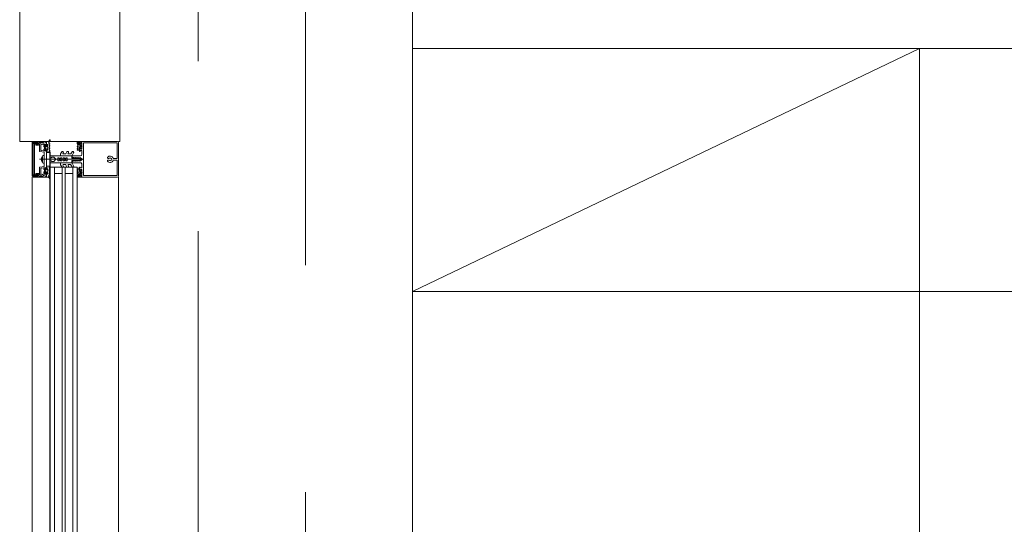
# Model space of a CAD drawing. Header units: centimetres. Extents: x -2424 to 1783, y 5 to 2907.
# Tile 10 of 99: x -1253 to -1115, y 1610 to 1680. Entities that reach past the tile are written whole.
import ezdxf

# ---------------------------------------------------------------- set-up
doc = ezdxf.new("R2010")
doc.units = ezdxf.units.CM
for name, pattern in [('Dash', [60, 30, -30]), ('Hidden', [71.4375, 47.625, -23.8125]), ('Oś', [222.25, 127, -31.75, 31.75, -31.75])]:
    doc.linetypes.add(name, pattern=pattern)
for name, color, linetype, lineweight in [('A-DETL', 90, 'Continuous', 9), ('A-DETL-GENF', 92, 'Continuous', 9), ('A-DETL-THIN', 151, 'Continuous', 9), ('A-GLAZ-CURT', 52, 'Continuous', 9), ('A-GLAZ-CWMG', 51, 'Continuous', 9), ('A-WALL', 113, 'Continuous', 13), ('S-GRID', 1, 'Continuous', 13), ('S-STRS', 31, 'Continuous', 13), ('S-STRS-MBND', 31, 'Continuous', 13)]:
    doc.layers.add(name, color=color, linetype=linetype, lineweight=lineweight)

msp = doc.modelspace()

# ---------------------------------------------------------------- linework, layer by layer
at = {"layer": 'A-DETL', "color": 251, "linetype": 'Hidden', "lineweight": 9}
msp.add_line((-1227.62, 1388.83), (-1227.62, 1828.33), dxfattribs=at)
at = {"layer": 'A-DETL-GENF', "color": 251, "lineweight": 9}
for p, q in [((-1250.87, 1658.48), (-1250.87, 1663.18)), ((-1250.72, 1662.95), (-1250.72, 1658.7)), ((-1250.57, 1658.69), (-1250.57, 1662.96)), ((-1249.96, 1663.15), (-1249.96, 1662.87)), ((-1249.86, 1662.93), (-1249.86, 1661.96)), ((-1249.41, 1663.17), (-1249.83, 1662.97)), ((-1249.68, 1662.17), (-1249.68, 1662.79)), ((-1249.63, 1662.88), (-1249.46, 1662.96)), ((-1249.13, 1662.8), (-1249.22, 1662.72)), ((-1249.11, 1662.5), (-1249.11, 1662.62)), ((-1249.06, 1662.67), (-1248.94, 1662.67)), ((-1248.89, 1662.62), (-1248.89, 1662.59)), ((-1248.85, 1662.84), (-1248.85, 1662.78)), ((-1248.79, 1662.71), (-1248.79, 1662.84)), ((-1248.75, 1662.65), (-1248.74, 1662.65)), ((-1248.68, 1662.8), (-1248.73, 1662.77)), ((-1248.71, 1662.61), (-1248.72, 1662.59)), ((-1248.39, 1663), (-1248.54, 1663.09)), ((-1248.48, 1662.9), (-1248.39, 1662.95)), ((-1248.39, 1662.78), (-1248.48, 1662.83)), ((-1248.48, 1662.68), (-1248.39, 1662.73)), ((-1248.39, 1662.56), (-1248.48, 1662.61)), ((-1248.37, 1663.42), (-1248.37, 1663.51)), ((-1244.57, 1663.2), (-1244.57, 1663.3)), ((-1244.56, 1662.62), (-1244.48, 1662.67)), ((-1244.46, 1662.73), (-1244.51, 1662.87)), ((-1244.45, 1663.18), (-1244.45, 1663.31)), ((-1244.35, 1662.91), (-1244.45, 1663.13)), ((-1244.29, 1662.54), (-1244.29, 1662.77)), ((-1244.12, 1663.05), (-1244.1, 1663.08)), ((-1244.09, 1662.87), (-1244.09, 1662.54)), ((-1244.05, 1663.09), (-1243.94, 1662.96)), ((-1243.98, 1662.8), (-1243.98, 1662.61)), ((-1243.95, 1662.85), (-1243.96, 1662.84)), ((-1238.98, 1663.33), (-1243.58, 1663.33)), ((-1238.98, 1663.12), (-1243.58, 1663.12)), ((-1238.92, 1663.33), (-1240.57, 1663.33)), ((-1238.77, 1658.46), (-1238.77, 1663.18)), ((-1249.82, 1661.92), (-1249.21, 1661.81)), ((-1249.41, 1660.42), (-1249.41, 1661.23)), ((-1249.22, 1662.13), (-1249.13, 1662.05)), ((-1249.19, 1661.78), (-1249.19, 1660.85)), ((-1249.17, 1662.54), (-1249.17, 1662.31)), ((-1249.11, 1662.24), (-1249.11, 1662.36)), ((-1248.91, 1662.56), (-1249.07, 1662.47)), ((-1249.07, 1662.38), (-1248.91, 1662.29)), ((-1248.94, 1662.19), (-1249.06, 1662.19)), ((-1248.89, 1662.26), (-1248.89, 1662.24)), ((-1248.85, 1662.07), (-1248.85, 1662.01)), ((-1248.75, 1662.2), (-1248.74, 1662.19)), ((-1248.71, 1662.25), (-1248.73, 1662.25)), ((-1248.71, 1662.55), (-1248.69, 1662.54)), ((-1248.68, 1662.37), (-1248.7, 1662.36)), ((-1248.7, 1662.31), (-1248.69, 1662.3)), ((-1248.68, 1662.49), (-1248.69, 1662.48)), ((-1248.69, 1662.43), (-1248.68, 1662.42)), ((-1248.48, 1662.46), (-1248.39, 1662.51)), ((-1248.39, 1662.34), (-1248.48, 1662.39)), ((-1248.48, 1662.24), (-1248.39, 1662.29)), ((-1248.39, 1662.12), (-1248.48, 1662.17)), ((-1248.47, 1662.02), (-1248.39, 1662.07)), ((-1248.39, 1661.9), (-1248.47, 1661.95)), ((-1246.91, 1661.38), (-1246.91, 1661.56)), ((-1246.9, 1661.59), (-1246.74, 1661.86)), ((-1245.34, 1661.33), (-1246.86, 1661.33)), ((-1246.52, 1661.74), (-1246.57, 1661.65)), ((-1246.53, 1661.58), (-1246.21, 1661.58)), ((-1246.17, 1661.6), (-1246.01, 1661.86)), ((-1245.8, 1661.74), (-1245.85, 1661.65)), ((-1245.81, 1661.58), (-1245.48, 1661.58)), ((-1245.44, 1661.6), (-1245.28, 1661.86)), ((-1245.07, 1661.74), (-1245.29, 1661.35)), ((-1245.27, 1661.28), (-1245.27, 1661.18)), ((-1244.09, 1661.33), (-1245.22, 1661.33)), ((-1244.48, 1662.52), (-1244.56, 1662.57)), ((-1244.56, 1662.4), (-1244.48, 1662.45)), ((-1244.48, 1662.3), (-1244.56, 1662.35)), ((-1244.56, 1662.18), (-1244.48, 1662.23)), ((-1244.14, 1662.5), (-1244.24, 1662.5)), ((-1244.1, 1662.33), (-1244.12, 1662.36)), ((-1243.94, 1662.45), (-1244.05, 1662.32)), ((-1243.96, 1662.57), (-1243.95, 1662.56)), ((-1249.86, 1660.83), (-1243.7, 1660.83)), ((-1249.56, 1661.05), (-1249.56, 1660.6)), ((-1249.19, 1660.8), (-1249.19, 1659.87)), ((-1247.87, 1661.13), (-1248.09, 1661.13)), ((-1247.87, 1660.53), (-1248.09, 1660.53)), ((-1246.91, 1660.28), (-1246.91, 1660.09)), ((-1246.9, 1660.06), (-1246.74, 1659.79)), ((-1245.34, 1660.33), (-1246.86, 1660.33)), ((-1246.52, 1659.91), (-1246.57, 1660)), ((-1246.53, 1660.08), (-1246.21, 1660.08)), ((-1246.17, 1660.05), (-1246.01, 1659.79)), ((-1245.8, 1659.91), (-1245.85, 1660)), ((-1245.81, 1660.08), (-1245.48, 1660.08)), ((-1245.44, 1660.05), (-1245.28, 1659.79)), ((-1245.07, 1659.91), (-1245.29, 1660.3)), ((-1245.27, 1660.46), (-1245.27, 1660.38)), ((-1245.22, 1660.33), (-1244.09, 1660.33)), ((-1244.48, 1661.01), (-1244.47, 1661.04)), ((-1244.48, 1660.64), (-1244.47, 1660.62)), ((-1244.45, 1661.04), (-1244.43, 1661.01)), ((-1244.45, 1660.62), (-1244.43, 1660.64)), ((-1244.42, 1661), (-1244.28, 1661)), ((-1244.42, 1660.65), (-1244.28, 1660.65)), ((-1244.1, 1660.9), (-1244.09, 1660.88)), ((-1244.1, 1660.75), (-1244.09, 1660.78)), ((-1240.12, 1660.95), (-1240.25, 1660.95)), ((-1240.25, 1660.71), (-1240.12, 1660.71)), ((-1239.77, 1660.95), (-1239.83, 1660.95)), ((-1239.83, 1660.71), (-1239.77, 1660.71)), ((-1239.5, 1660.93), (-1239.03, 1660.93)), ((-1239.03, 1660.73), (-1239.5, 1660.73)), ((-1249.96, 1658.79), (-1249.96, 1658.51)), ((-1249.86, 1659.69), (-1249.86, 1658.73)), ((-1249.83, 1658.68), (-1249.41, 1658.48)), ((-1249.21, 1659.84), (-1249.82, 1659.74)), ((-1249.68, 1658.86), (-1249.68, 1659.48)), ((-1249.46, 1658.69), (-1249.63, 1658.77)), ((-1249.22, 1659.52), (-1249.13, 1659.6)), ((-1249.13, 1658.85), (-1249.22, 1658.93)), ((-1249.17, 1659.11), (-1249.17, 1659.34)), ((-1249.11, 1659.42), (-1249.11, 1659.3)), ((-1249.11, 1659.16), (-1249.11, 1659.04)), ((-1249.07, 1659.27), (-1248.91, 1659.36)), ((-1248.91, 1659.09), (-1249.07, 1659.18)), ((-1248.94, 1659.47), (-1249.06, 1659.47)), ((-1249.06, 1658.99), (-1248.94, 1658.99)), ((-1248.89, 1659.39), (-1248.89, 1659.42)), ((-1248.89, 1659.04), (-1248.89, 1659.06)), ((-1248.85, 1659.58), (-1248.85, 1659.64)), ((-1248.85, 1658.82), (-1248.85, 1658.88)), ((-1248.79, 1658.94), (-1248.79, 1658.82)), ((-1248.75, 1659.45), (-1248.74, 1659.46)), ((-1248.75, 1659), (-1248.74, 1659)), ((-1248.71, 1659.4), (-1248.73, 1659.4)), ((-1248.68, 1658.85), (-1248.73, 1658.88)), ((-1248.71, 1659.04), (-1248.72, 1659.06)), ((-1248.71, 1659.1), (-1248.69, 1659.11)), ((-1248.7, 1659.34), (-1248.69, 1659.35)), ((-1248.68, 1659.28), (-1248.7, 1659.29)), ((-1248.69, 1659.22), (-1248.68, 1659.23)), ((-1248.68, 1659.16), (-1248.69, 1659.17)), ((-1248.39, 1658.65), (-1248.54, 1658.56)), ((-1248.39, 1659.53), (-1248.48, 1659.48)), ((-1248.48, 1659.41), (-1248.39, 1659.36)), ((-1248.39, 1659.31), (-1248.48, 1659.26)), ((-1248.48, 1659.19), (-1248.39, 1659.14)), ((-1248.39, 1659.09), (-1248.48, 1659.04)), ((-1248.48, 1658.97), (-1248.39, 1658.92)), ((-1248.39, 1658.87), (-1248.48, 1658.82)), ((-1248.48, 1658.75), (-1248.39, 1658.7)), ((-1248.39, 1659.75), (-1248.47, 1659.7)), ((-1248.47, 1659.63), (-1248.39, 1659.58)), ((-1244.56, 1659.47), (-1244.48, 1659.42)), ((-1244.48, 1659.35), (-1244.56, 1659.3)), ((-1244.56, 1659.25), (-1244.48, 1659.2)), ((-1244.48, 1659.13), (-1244.56, 1659.08)), ((-1244.56, 1659.03), (-1244.48, 1658.98)), ((-1244.46, 1658.92), (-1244.51, 1658.78)), ((-1244.35, 1658.74), (-1244.45, 1658.52)), ((-1244.45, 1658.48), (-1244.45, 1658.35)), ((-1244.29, 1659.11), (-1244.29, 1658.89)), ((-1244.14, 1659.16), (-1244.24, 1659.16)), ((-1244.1, 1659.32), (-1244.12, 1659.29)), ((-1244.12, 1658.6), (-1244.1, 1658.57)), ((-1244.09, 1658.78), (-1244.09, 1659.11)), ((-1243.94, 1659.2), (-1244.05, 1659.33)), ((-1244.05, 1658.57), (-1243.94, 1658.69)), ((-1243.98, 1658.85), (-1243.98, 1659.04)), ((-1243.96, 1659.08), (-1243.95, 1659.09)), ((-1243.95, 1658.8), (-1243.96, 1658.81)), ((-1238.98, 1658.54), (-1243.58, 1658.54)), ((-1248.37, 1658.23), (-1248.37, 1658.14)), ((-1244.57, 1658.45), (-1244.57, 1658.35)), ((-1238.98, 1658.33), (-1243.58, 1658.33)), ((-1240.57, 1658.33), (-1238.92, 1658.33))]:
    msp.add_line(p, q, dxfattribs=at)
at = {"layer": 'A-DETL-GENF', "color": 251, "lineweight": 9, "flags": 128}
for points in [[(-1250.72, 1663.33), (-1248.87, 1663.33), (-1248.87, 1663.22), (-1249.23, 1663.1)], [(-1250.01, 1662.82), (-1250.36, 1662.82), (-1250.36, 1662.95), (-1250.09, 1662.95), (-1250.09, 1663.2), (-1250.72, 1663.2), (-1250.72, 1658.46), (-1250.09, 1658.46), (-1250.09, 1658.71), (-1250.36, 1658.71), (-1250.36, 1658.84), (-1250.01, 1658.84)], [(-1250.52, 1663.01), (-1250.16, 1663.01), (-1250.16, 1663.15), (-1250.52, 1663.15)], [(-1249.37, 1663.17), (-1249.48, 1663.17), (-1249.6, 1663.2), (-1249.91, 1663.2)], [(-1249.31, 1662.88), (-1249.01, 1662.96), (-1249.01, 1662.78), (-1248.95, 1662.78), (-1248.87, 1662.86), (-1248.87, 1663.18), (-1249.25, 1663.08)], [(-1249.04, 1662.75), (-1249.05, 1662.75), (-1249.08, 1662.8)], [(-1248.58, 1663.31), (-1248.85, 1663.31), (-1248.85, 1662.9)], [(-1244.43, 1663.33), (-1244.29, 1663.33), (-1244.29, 1663.12), (-1244.31, 1663.07)], [(-1243.47, 1663.33), (-1244.27, 1663.33), (-1244.27, 1663.14), (-1244.19, 1663.06), (-1244.13, 1663.06), (-1244.13, 1663.18), (-1243.9, 1663.18), (-1243.9, 1662.73)], [(-1243.9, 1662.68), (-1243.9, 1662.24), (-1244.13, 1662.24), (-1244.13, 1662.36), (-1244.19, 1662.36), (-1244.27, 1662.28), (-1244.27, 1661.92), (-1244.15, 1661.92), (-1244.15, 1662.04), (-1243.94, 1662.04), (-1243.94, 1661.48)], [(-1243.47, 1663.12), (-1243.67, 1663.12), (-1243.67, 1658.54), (-1243.47, 1658.54)], [(-1238.98, 1660.98), (-1238.98, 1663.12), (-1240.57, 1663.12)], [(-1249.6, 1659.58), (-1249.01, 1659.69), (-1249.01, 1659.58), (-1248.95, 1659.58), (-1248.87, 1659.66), (-1248.87, 1662), (-1248.95, 1662.08), (-1249.01, 1662.08), (-1249.01, 1661.97), (-1249.6, 1662.07)], [(-1249.35, 1660.31), (-1249.19, 1660.29), (-1249.19, 1661.37), (-1249.35, 1661.35)], [(-1249.08, 1662.06), (-1249.05, 1662.11), (-1249.04, 1662.11)], [(-1248.85, 1661.94), (-1248.85, 1661.81), (-1248.46, 1661.81), (-1248.39, 1661.85)], [(-1248.79, 1662.03), (-1248.79, 1662.15), (-1248.77, 1662.15), (-1248.78, 1662.02)], [(-1248.26, 1661.03), (-1248.38, 1661.03), (-1248.38, 1661.33), (-1245.31, 1661.33), (-1245.31, 1661), (-1244.5, 1661)], [(-1244.31, 1662.34), (-1244.29, 1662.29), (-1244.29, 1662.09), (-1244.49, 1662.09), (-1244.56, 1662.13)], [(-1248.26, 1660.63), (-1248.38, 1660.63), (-1248.38, 1660.33), (-1245.31, 1660.33), (-1245.31, 1660.65), (-1244.5, 1660.65)], [(-1247.8, 1661.09), (-1247.58, 1660.83), (-1247.28, 1660.83), (-1247.28, 1661.03), (-1247.08, 1661.03), (-1247.08, 1660.93), (-1246.91, 1660.93), (-1246.91, 1661.03), (-1246.71, 1661.03), (-1246.71, 1660.83), (-1246.54, 1660.83), (-1246.54, 1661.03), (-1246.34, 1661.03), (-1246.34, 1660.93), (-1246.18, 1660.93), (-1246.18, 1661.03), (-1245.98, 1661.03), (-1245.98, 1660.83), (-1244.08, 1660.83), (-1245.98, 1660.83), (-1245.98, 1660.63), (-1246.18, 1660.63), (-1246.18, 1660.73), (-1246.34, 1660.73), (-1246.34, 1660.63), (-1246.54, 1660.63), (-1246.54, 1660.83), (-1246.71, 1660.83), (-1246.71, 1660.63), (-1246.91, 1660.63), (-1246.91, 1660.73), (-1247.08, 1660.73), (-1247.08, 1660.63), (-1247.28, 1660.63), (-1247.28, 1660.83), (-1247.58, 1660.83), (-1247.8, 1660.56)], [(-1245.17, 1661.08), (-1245.08, 1661.08), (-1245.05, 1661.03), (-1244.93, 1661.03), (-1244.9, 1661.08), (-1244.87, 1661.03), (-1244.75, 1661.03), (-1244.72, 1661.08), (-1244.69, 1661.03), (-1244.57, 1661.03), (-1244.54, 1661.08), (-1244.51, 1661.03), (-1244.39, 1661.03), (-1244.36, 1661.08), (-1244.33, 1661.03), (-1244.21, 1661.03), (-1244.18, 1661.08), (-1244.15, 1661.03), (-1244.12, 1661.03), (-1243.92, 1660.91)], [(-1243.92, 1660.74), (-1244.12, 1660.63), (-1244.24, 1660.63), (-1244.27, 1660.58), (-1244.3, 1660.63), (-1244.42, 1660.63), (-1244.45, 1660.58), (-1244.48, 1660.63), (-1244.6, 1660.63), (-1244.63, 1660.58), (-1244.66, 1660.63), (-1244.78, 1660.63), (-1244.81, 1660.58), (-1244.84, 1660.63), (-1244.96, 1660.63), (-1244.99, 1660.58), (-1245.02, 1660.63), (-1245.14, 1660.63), (-1245.17, 1660.57)], [(-1243.94, 1660.18), (-1243.94, 1659.62), (-1244.15, 1659.62), (-1244.15, 1659.74), (-1244.27, 1659.74), (-1244.27, 1659.38), (-1244.19, 1659.3), (-1244.13, 1659.3), (-1244.13, 1659.42), (-1243.9, 1659.42), (-1243.9, 1658.97)], [(-1240.57, 1658.54), (-1238.98, 1658.54), (-1238.98, 1660.68)], [(-1249.23, 1658.55), (-1248.87, 1658.44), (-1248.87, 1658.33), (-1250.72, 1658.33)], [(-1250.52, 1658.5), (-1250.16, 1658.5), (-1250.16, 1658.64), (-1250.52, 1658.64)], [(-1249.91, 1658.46), (-1249.6, 1658.46), (-1249.48, 1658.49), (-1249.37, 1658.49)], [(-1249.25, 1658.58), (-1248.87, 1658.48), (-1248.87, 1658.8), (-1248.95, 1658.88), (-1249.01, 1658.88), (-1249.01, 1658.69), (-1249.31, 1658.77)], [(-1249.08, 1659.6), (-1249.05, 1659.55), (-1249.04, 1659.55)], [(-1249.04, 1658.91), (-1249.05, 1658.91), (-1249.08, 1658.86)], [(-1248.85, 1659.71), (-1248.85, 1659.85), (-1248.46, 1659.85), (-1248.39, 1659.8)], [(-1248.58, 1658.35), (-1248.85, 1658.35), (-1248.85, 1658.76)], [(-1248.79, 1659.62), (-1248.79, 1659.5), (-1248.77, 1659.5), (-1248.78, 1659.63)], [(-1244.31, 1659.31), (-1244.29, 1659.36), (-1244.29, 1659.57), (-1244.49, 1659.57), (-1244.56, 1659.52)], [(-1244.43, 1658.33), (-1244.29, 1658.33), (-1244.29, 1658.53), (-1244.31, 1658.58)], [(-1243.9, 1658.92), (-1243.9, 1658.48), (-1244.13, 1658.48), (-1244.13, 1658.6), (-1244.19, 1658.6), (-1244.27, 1658.52), (-1244.27, 1658.33), (-1243.47, 1658.33)]]:
    msp.add_lwpolyline(points, dxfattribs=at)
for points in [[(-1248.41, 1659.86), (-1248.41, 1661.8), (-1248.86, 1661.8), (-1248.86, 1659.86)], [(-1248.37, 1659.86), (-1248.37, 1661.8), (-1248.41, 1661.8), (-1248.41, 1659.86)]]:
    msp.add_lwpolyline(points, close=True, dxfattribs=at)
at = {"layer": 'A-DETL-GENF', "color": 251, "lineweight": 9}
for centre, radius, start, end in [((-1250.72, 1663.18), 0.15, 89.9938, 180.0062), ((-1250.52, 1662.95), 0.2, 89.9718, 180.0352), ((-1250.52, 1662.96), 0.0499, 89.8796, 180.0225), ((-1250.01, 1662.87), 0.05, 270, 0.0001), ((-1249.91, 1663.14), 0.0512, 90.5709, 178.6482), ((-1249.81, 1662.93), 0.05, 115, 180), ((-1249.58, 1662.79), 0.1, 115, 180), ((-1249.44, 1662.9), 0.06, 18.8192, 115), ((-1249.38, 1663.12), 0.06, 8.4417, 115), ((-1249.32, 1662.94), 0.06, 198.8192, 285), ((-1249.37, 1663.1), 0.07, 30.0064, 90), ((-1249.26, 1663.13), 0.06, 188.4417, 285), ((-1249.25, 1663.17), 0.07, 210.0064, 288), ((-1249.17, 1662.66), 0.08, 129.9967, 247.3844), ((-1249.11, 1662.78), 0.03, 30.0049, 129.9897), ((-1249.06, 1662.62), 0.05, 89.9899, 180.0101), ((-1248.96, 1662.44), 0.314, 75.4979, 104.5021), ((-1248.94, 1662.62), 0.05, 359.9897, 90.0103), ((-1248.88, 1662.78), 0.03, 270.0185, 359.0948), ((-1248.85, 1662.87), 0.03, 270, 90), ((-1248.73, 1662.84), 0.065, 0, 180), ((-1248.74, 1662.71), 0.05, 180, 215.0779), ((-1249.14, 1662.43), 0.44, 324.1588, 35.0779), ((-1248.68, 1662.69), 0.1, 120.0023, 179.1728), ((-1248.75, 1662.69), 0.0339, 179.1783, 266.9975), ((-1248.74, 1662.63), 0.0272, 330.011, 86.9853), ((-1248.7, 1662.84), 0.04, 299.9937, 0), ((-1248.72, 1663.56), 0.286, 297.5921, 351.6433), ((-1248.52, 1663.13), 0.05, 115.3637, 240.1649), ((-1248.66, 1663.44), 0.291, 295.3637, 350.4545), ((-1248.45, 1662.86), 0.0417, 125.132, 234.868), ((-1248.45, 1662.64), 0.0415, 125.012, 234.988), ((-1248.4, 1663.51), 0.03, 359.9022, 171.6433), ((-1248.41, 1662.97), 0.03, 300.7154, 60.1649), ((-1248.41, 1662.75), 0.03, 300.5887, 59.5346), ((-1248.57, 1663.42), 0.2, 350.4545, 359.9022), ((-1244.55, 1662.59), 0.03, 120.0871, 239.9129), ((-1244.55, 1663.3), 0.02, 104.6036, 180), ((-1243.58, 1663.22), 0.997, 181.4989, 200.69), ((-1244.54, 1663.26), 0.059, 358.5974, 104.6036), ((-1243.55, 1663.25), 0.933, 179.587, 203.0035), ((-1244.5, 1662.71), 0.05, 300.069, 20.536), ((-1244.43, 1663.31), 0.02, 90.0007, 179.9993), ((-1244.35, 1663.18), 0.1, 180.0001, 204), ((-1244.38, 1662.9), 0.0337, 203.0035, 24), ((-1244.28, 1663.06), 0.03, 165.4027, 284.3746), ((-1244.15, 1662.77), 0.148, 82.4164, 180.2404), ((-1244.2, 1662.77), 0.277, 76.6587, 104.3746), ((-1244.13, 1663.06), 0.02, 256.6587, 330.0171), ((-1244.14, 1662.87), 0.0496, 2.7559, 69.6878), ((-1244.07, 1663.07), 0.03, 38.5798, 149.9915), ((-1243.93, 1662.8), 0.05, 128.8475, 180), ((-1244, 1662.91), 0.08, 308.8475, 39.685), ((-1243.91, 1662.71), 0.0255, 282.35, 77.65), ((-1238.92, 1663.18), 0.15, 0.0003, 89.9997), ((-1249.81, 1661.96), 0.05, 180, 260), ((-1249.58, 1662.17), 0.1, 180, 260), ((-1248.66, 1660.83), 0.921, 153.7078, 165.8284), ((-1249.29, 1661.13), 0.22, 103.9707, 152.728), ((-1249.17, 1662.19), 0.08, 112.6228, 229.9969), ((-1249.22, 1661.78), 0.03, 0, 80), ((-1249.22, 1662.54), 0.05, 0.0003, 67.3776), ((-1249.22, 1662.31), 0.05, 292.6209, 0.0012), ((-1249.11, 1662.07), 0.03, 229.9887, 330.0017), ((-1249.08, 1662.5), 0.03, 179.9936, 300.0024), ((-1249.08, 1662.36), 0.03, 60.0027, 180.0013), ((-1249.06, 1662.24), 0.05, 180.0092, 269.9908), ((-1248.96, 1662.41), 0.314, 255.517, 283.1975), ((-1248.94, 1662.24), 0.05, 270.009, 359.991), ((-1248.92, 1662.59), 0.03, 299.9936, 0.0121), ((-1248.92, 1662.26), 0.03, 359.9893, 60.005), ((-1248.88, 1662.07), 0.03, 0, 103.1975), ((-1248.83, 1662.03), 0.033, 215.0901, 360), ((-1248.82, 1661.94), 0.03, 97.1885, 179.997), ((-1248.83, 1662.02), 0.05, 277.1737, 0.0088), ((-1248.76, 1662.15), 0.03, 144.1588, 180), ((-1248.77, 1662.18), 0.03, 270.0112, 26.991), ((-1248.72, 1662.22), 0.03, 105.0015, 206.9968), ((-1248.7, 1662.58), 0.0316, 150.007, 251.9967), ((-1248.68, 1662.33), 0.0316, 120.0026, 221.9974), ((-1248.72, 1662.28), 0.03, 284.9955, 42.0028), ((-1248.67, 1662.46), 0.0316, 134.991, 237.0104), ((-1248.7, 1662.51), 0.03, 315.0005, 72.0009), ((-1248.69, 1662.4), 0.03, 300.0003, 56.9985), ((-1248.45, 1662.43), 0.043, 127.8436, 233.8234), ((-1248.45, 1662.21), 0.0419, 125.4665, 234.6999), ((-1248.45, 1661.98), 0.0416, 116.9541, 241.568), ((-1248.41, 1662.54), 0.03, 300.1448, 59.5346), ((-1248.41, 1662.32), 0.03, 300.3449, 59.5346), ((-1248.41, 1662.1), 0.03, 300.3446, 59.7685), ((-1248.4, 1661.87), 0.03, 299.7965, 60.132), ((-1246.86, 1661.56), 0.05, 150, 180), ((-1246.86, 1661.38), 0.05, 180, 270), ((-1246.63, 1661.8), 0.125, 330, 150), ((-1246.53, 1661.63), 0.05, 150, 270), ((-1246.21, 1661.63), 0.05, 270, 330), ((-1245.91, 1661.8), 0.125, 330, 150), ((-1245.81, 1661.63), 0.05, 150, 270), ((-1245.48, 1661.63), 0.05, 270, 330), ((-1245.34, 1661.38), 0.05, 270, 330), ((-1245.18, 1661.8), 0.125, 330, 150), ((-1245.22, 1661.28), 0.05, 89.9899, 180.0101), ((-1244.55, 1662.15), 0.0301, 120.1258, 239.8742), ((-1244.55, 1662.37), 0.0299, 120.122, 245.064), ((-1244.5, 1662.49), 0.0402, 297.7922, 62.3701), ((-1244.5, 1662.26), 0.0414, 298.176, 61.824), ((-1244.28, 1662.35), 0.03, 75.6254, 194.5942), ((-1244.24, 1662.55), 0.0502, 183.3323, 269.7322), ((-1244.2, 1662.64), 0.277, 255.6254, 283.341), ((-1244.14, 1662.54), 0.0499, 279.2263, 356.9893), ((-1244.13, 1662.35), 0.02, 29.9847, 103.341), ((-1244.07, 1662.34), 0.03, 210.0085, 321.4202), ((-1244.09, 1661.48), 0.15, 269.9706, 0.0294), ((-1243.93, 1662.61), 0.05, 180, 231.1528), ((-1244, 1662.5), 0.08, 320.315, 51.1528), ((-1239.97, 1660.83), 0.45, 17.4982, 141.0552), ((-1248.66, 1660.83), 0.92, 194.1683, 206.293), ((-1249.29, 1660.52), 0.22, 207.2746, 256.0268), ((-1249.22, 1659.87), 0.03, 280, 0), ((-1249.19, 1660.83), 0.0256, 282.6804, 77.3196), ((-1248.26, 1661.13), 0.1, 270, 330), ((-1248.26, 1660.53), 0.1, 30, 90), ((-1248.09, 1661.03), 0.1, 90, 150), ((-1248.09, 1660.63), 0.1, 210, 270), ((-1247.87, 1661.03), 0.1, 40, 90), ((-1247.87, 1660.63), 0.1, 270, 320), ((-1246.86, 1660.28), 0.05, 90, 180), ((-1246.86, 1660.09), 0.05, 180, 210), ((-1246.63, 1659.85), 0.125, 210, 30), ((-1246.53, 1660.03), 0.05, 90, 210), ((-1246.21, 1660.03), 0.05, 30, 90), ((-1245.91, 1659.85), 0.125, 210, 30), ((-1245.81, 1660.03), 0.05, 90, 210), ((-1245.48, 1660.03), 0.05, 30, 90), ((-1245.34, 1660.28), 0.05, 30, 90), ((-1245.18, 1659.85), 0.125, 210, 30), ((-1245.17, 1661.18), 0.0999, 179.9704, 270.0296), ((-1245.15, 1660.45), 0.126, 101.5693, 175.5931), ((-1245.22, 1660.38), 0.05, 180.9313, 269.9852), ((-1244.5, 1661.02), 0.02, 270, 329.9802), ((-1244.5, 1660.63), 0.02, 30.0198, 90), ((-1244.46, 1661.03), 0.01, 30.0303, 149.9802), ((-1244.46, 1660.62), 0.01, 210.0198, 329.9697), ((-1244.42, 1661.02), 0.02, 210.0303, 270), ((-1244.42, 1660.63), 0.02, 90, 149.9697), ((-1244.28, 1660.8), 0.2, 30, 90), ((-1244.28, 1660.85), 0.2, 270, 330), ((-1244.18, 1660.83), 0.1, 0, 30), ((-1244.18, 1660.83), 0.1, 330, 0), ((-1244.09, 1660.18), 0.15, 359.9706, 90.0294), ((-1243.97, 1660.83), 0.1, 298.7984, 61.2016), ((-1240.25, 1661.05), 0.1, 141.0552, 270), ((-1240.25, 1660.61), 0.1, 90, 218.9448), ((-1239.97, 1660.83), 0.45, 218.9448, 342.583), ((-1240.12, 1660.98), 0.03, 270, 40.3193), ((-1240.12, 1660.68), 0.03, 319.6807, 90), ((-1239.97, 1660.83), 0.21, 53.7768, 126.2232), ((-1239.97, 1660.83), 0.21, 233.7768, 306.2232), ((-1239.83, 1660.98), 0.03, 139.6807, 270), ((-1239.83, 1660.68), 0.03, 90, 220.3193), ((-1239.97, 1660.83), 0.24, 330, 30), ((-1239.5, 1660.98), 0.05, 197.4982, 270), ((-1239.5, 1660.68), 0.05, 90, 162.583), ((-1239.03, 1660.98), 0.05, 270.0077, 359.9923), ((-1239.03, 1660.68), 0.05, 359.9791, 90.0209), ((-1250.72, 1658.48), 0.15, 180.0494, 269.9506), ((-1250.52, 1658.7), 0.2, 180.0295, 269.9723), ((-1250.52, 1658.69), 0.0501, 180.0875, 269.9336), ((-1250.01, 1658.79), 0.05, 359.9981, 90.0017), ((-1249.91, 1658.51), 0.0498, 179.8262, 270.1735), ((-1249.81, 1659.69), 0.05, 100, 180), ((-1249.81, 1658.73), 0.05, 180, 245), ((-1249.58, 1659.48), 0.1, 100, 180), ((-1249.58, 1658.86), 0.1, 180, 245), ((-1249.44, 1658.75), 0.06, 245, 341.1808), ((-1249.38, 1658.54), 0.06, 245, 351.5583), ((-1249.32, 1658.71), 0.06, 75, 161.1808), ((-1249.37, 1658.56), 0.07, 270, 329.9983), ((-1249.26, 1658.52), 0.06, 75, 171.5583), ((-1249.25, 1658.49), 0.07, 72, 149.9983), ((-1249.17, 1659.46), 0.08, 130.0031, 247.3772), ((-1249.17, 1658.99), 0.08, 112.6156, 230.0033), ((-1249.22, 1659.34), 0.05, 359.9988, 67.3791), ((-1249.22, 1659.11), 0.05, 292.6224, 359.9997), ((-1249.11, 1659.58), 0.03, 29.9983, 130.0113), ((-1249.11, 1658.87), 0.03, 230.0103, 329.9951), ((-1249.06, 1659.42), 0.05, 90.0092, 179.9908), ((-1249.08, 1659.3), 0.03, 179.9987, 299.9973), ((-1249.08, 1659.16), 0.03, 59.9976, 180.0064), ((-1249.06, 1659.04), 0.05, 179.9899, 270.0101), ((-1248.96, 1659.24), 0.314, 76.8025, 104.483), ((-1248.96, 1659.21), 0.314, 255.4979, 284.5021), ((-1248.94, 1659.42), 0.05, 0.009, 89.991), ((-1248.94, 1659.04), 0.05, 269.9897, 0.0103), ((-1248.92, 1659.39), 0.03, 299.995, 0.0107), ((-1248.92, 1659.06), 0.03, 359.9879, 60.0064), ((-1248.88, 1659.58), 0.03, 256.8025, 0), ((-1248.88, 1658.88), 0.03, 0.9052, 89.9815), ((-1248.82, 1659.71), 0.03, 180.003, 262.8115), ((-1248.83, 1659.62), 0.033, 0, 144.9099), ((-1248.85, 1658.79), 0.03, 270, 90), ((-1248.83, 1659.63), 0.05, 359.9912, 82.8263), ((-1248.76, 1659.5), 0.03, 180, 215.8412), ((-1249.14, 1659.23), 0.44, 324.9221, 35.8412), ((-1248.74, 1658.94), 0.05, 144.9221, 180), ((-1248.73, 1658.82), 0.065, 180, 0), ((-1248.75, 1658.96), 0.0339, 93.0025, 180.8217), ((-1248.68, 1658.96), 0.1, 180.8272, 239.9977), ((-1248.77, 1659.47), 0.03, 333.009, 89.9888), ((-1248.72, 1659.43), 0.03, 153.0032, 254.9985), ((-1248.74, 1659.03), 0.0272, 273.0147, 29.989), ((-1248.7, 1659.07), 0.0316, 108.0033, 209.993), ((-1248.72, 1659.37), 0.03, 317.9972, 75.0045), ((-1248.68, 1659.32), 0.0316, 138.0026, 239.9974), ((-1248.67, 1659.19), 0.0316, 122.9896, 225.009), ((-1248.7, 1659.14), 0.03, 287.9991, 44.9995), ((-1248.69, 1659.25), 0.03, 303.0015, 59.9997), ((-1248.7, 1658.82), 0.04, 360, 60.0063), ((-1248.52, 1658.52), 0.05, 119.8351, 244.6363), ((-1248.66, 1658.21), 0.291, 9.5455, 64.6363), ((-1248.45, 1659.67), 0.0416, 118.432, 243.0459), ((-1248.45, 1659.45), 0.0419, 125.3001, 234.5335), ((-1248.45, 1659.23), 0.043, 126.1766, 232.1564), ((-1248.45, 1659.01), 0.0415, 125.012, 234.988), ((-1248.45, 1658.79), 0.0417, 125.132, 234.868), ((-1248.4, 1659.78), 0.03, 299.868, 60.2035), ((-1248.41, 1659.56), 0.03, 300.2315, 59.6554), ((-1248.41, 1659.34), 0.03, 300.4654, 59.6551), ((-1248.41, 1659.12), 0.03, 300.4654, 59.8552), ((-1248.41, 1658.9), 0.03, 300.4654, 59.4113), ((-1248.41, 1658.68), 0.03, 299.8351, 59.2846), ((-1244.55, 1659.5), 0.0301, 120.1258, 239.8742), ((-1244.55, 1659.06), 0.03, 120.0871, 239.9129), ((-1244.55, 1659.28), 0.0299, 114.936, 239.878), ((-1243.58, 1658.43), 0.997, 159.31, 178.5011), ((-1244.5, 1659.39), 0.0414, 298.176, 61.824), ((-1244.5, 1659.17), 0.0402, 297.6299, 62.2078), ((-1244.5, 1658.94), 0.05, 339.464, 59.931), ((-1243.55, 1658.4), 0.933, 156.9965, 180.413), ((-1244.35, 1658.48), 0.1, 156, 179.9999), ((-1244.38, 1658.75), 0.0337, 336, 156.9965), ((-1244.28, 1659.31), 0.03, 165.4058, 284.3746), ((-1244.28, 1658.59), 0.03, 75.6254, 194.5973), ((-1244.24, 1659.11), 0.0502, 90.2678, 176.6677), ((-1244.15, 1658.89), 0.148, 179.7596, 277.5836), ((-1244.2, 1659.01), 0.277, 76.659, 104.3746), ((-1244.2, 1658.88), 0.277, 255.6254, 283.3413), ((-1244.13, 1659.3), 0.02, 256.659, 330.0153), ((-1244.14, 1659.11), 0.0499, 3.0107, 80.7737), ((-1244.13, 1658.59), 0.02, 29.9829, 103.3413), ((-1244.14, 1658.79), 0.0496, 290.3122, 357.2441), ((-1244.07, 1659.31), 0.03, 38.5798, 149.9915), ((-1244.07, 1658.58), 0.03, 210.0085, 321.4202), ((-1243.93, 1659.04), 0.05, 128.8472, 180), ((-1243.93, 1658.85), 0.05, 180, 231.1525), ((-1244, 1659.15), 0.08, 308.8472, 39.685), ((-1244, 1658.74), 0.08, 320.315, 51.1525), ((-1243.91, 1658.95), 0.0255, 282.35, 77.65), ((-1248.72, 1658.09), 0.286, 8.3567, 62.4079), ((-1248.4, 1658.14), 0.03, 188.3567, 0.0978), ((-1248.57, 1658.23), 0.2, 0.0978, 9.5455), ((-1244.55, 1658.35), 0.02, 180, 255.3964), ((-1244.54, 1658.39), 0.059, 255.3964, 1.4026), ((-1244.43, 1658.35), 0.02, 180.0007, 269.9993), ((-1238.92, 1658.48), 0.15, 270.1055, 353.878)]:
    msp.add_arc(centre, radius, start, end, dxfattribs=at)
at = {"layer": 'A-DETL-THIN', "color": 251, "lineweight": 9}
for p, q in [((-1126.62, 1676.33), (-1197.62, 1642.33)), ((-1126.62, 1540.33), (-1126.62, 1676.33))]:
    msp.add_line(p, q, dxfattribs=at)
at = {"layer": 'A-GLAZ-CURT', "color": 251, "lineweight": 9}
for p, q in [((-1248.37, 1659.73), (-1244.57, 1659.73)), ((-1248.37, 1556.93), (-1248.37, 1659.73)), ((-1247.77, 1659.73), (-1247.77, 1556.93)), ((-1247.77, 1658.83), (-1246.67, 1658.83)), ((-1246.67, 1659.73), (-1246.67, 1556.93)), ((-1246.27, 1659.73), (-1246.27, 1556.93)), ((-1246.27, 1658.83), (-1245.17, 1658.83)), ((-1245.17, 1659.73), (-1245.17, 1556.93)), ((-1244.57, 1659.73), (-1244.57, 1556.93))]:
    msp.add_line(p, q, dxfattribs=at)
at = {"layer": 'A-GLAZ-CWMG', "color": 251, "lineweight": 9}
for p, q in [((-1250.87, 1558.33), (-1250.87, 1658.33)), ((-1248.38, 1558.33), (-1248.38, 1658.33)), ((-1238.77, 1658.33), (-1238.77, 1558.33))]:
    msp.add_line(p, q, dxfattribs=at)
at = {"layer": 'A-WALL', "color": 251, "lineweight": 9}
for p, q in [((-1252.62, 1833.33), (-1252.62, 1663.33)), ((-1238.62, 1663.33), (-1238.62, 1833.33)), ((-1252.62, 1663.33), (-1250.87, 1663.33)), ((-1248.37, 1663.33), (-1244.57, 1663.33)), ((-1238.77, 1663.33), (-1238.62, 1663.33))]:
    msp.add_line(p, q, dxfattribs=at)
at = {"layer": 'S-GRID', "color": 251, "linetype": 'Oś', "lineweight": 9}
msp.add_line((-1212.62, 2884.27), (-1212.62, 27.13), dxfattribs=at)
at = {"layer": 'S-STRS', "color": 251, "lineweight": 9}
for p, q in [((-1197.62, 1833.33), (-1197.62, 1676.33)), ((-1197.62, 1676.33), (-1047.62, 1676.33)), ((-1197.62, 1642.33), (-1197.62, 1676.33)), ((-1197.62, 1676.33), (-1047.62, 1676.33)), ((-1197.62, 1608.33), (-1197.62, 1642.33)), ((-1197.62, 1642.33), (-1047.62, 1642.33)), ((-1197.62, 1642.33), (-1047.62, 1642.33))]:
    msp.add_line(p, q, dxfattribs=at)
at = {"layer": 'S-STRS-MBND', "color": 251, "linetype": 'Dash', "lineweight": 9}
for p, q in [((-1197.62, 1833.33), (-1197.62, 1676.33)), ((-1197.62, 1676.33), (-1047.62, 1676.33)), ((-1197.62, 1540.33), (-1197.62, 1676.33)), ((-1197.62, 1676.33), (-1047.62, 1676.33)), ((-1197.62, 1642.33), (-1047.62, 1642.33)), ((-1197.62, 1642.33), (-1047.62, 1642.33))]:
    msp.add_line(p, q, dxfattribs=at)

doc.saveas('drawing.dxf')
